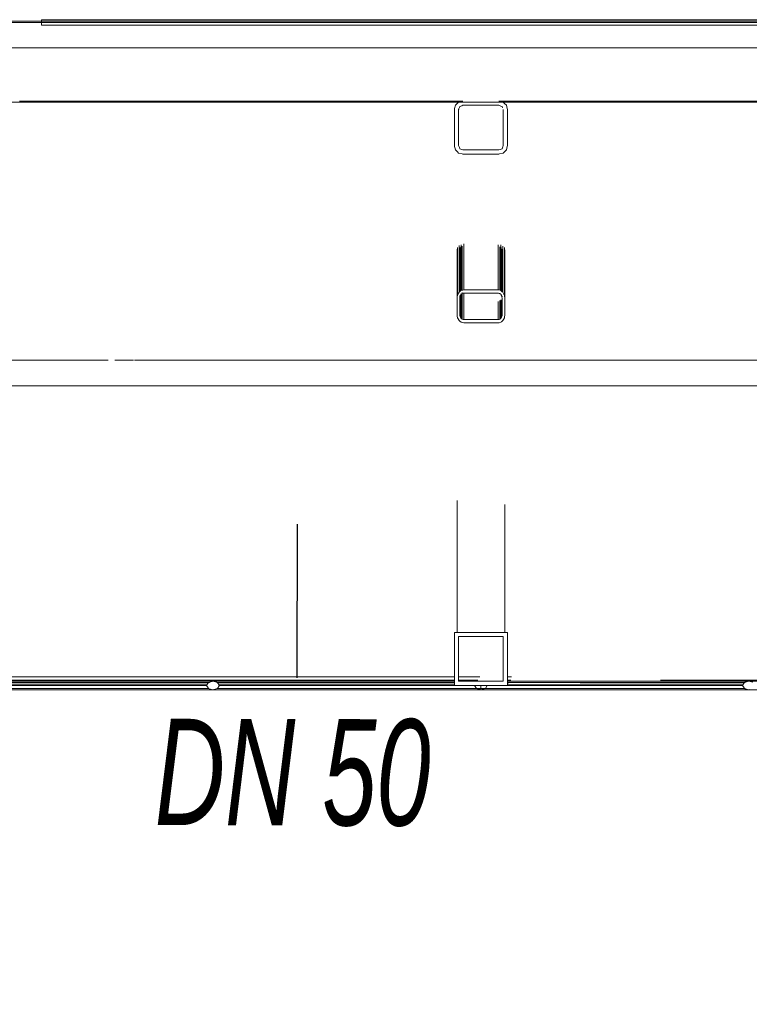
# Model space of a CAD drawing. Header units: millimetres. Extents: x 101535 to 192135, y -3968 to 17259.
# Tile 47 of 92: x 129890 to 131264, y 12200 to 14053. Entities that reach past the tile are written whole.
import ezdxf

# ---------------------------------------------------------------- set-up
doc = ezdxf.new("R2010")
doc.units = ezdxf.units.MM
doc.linetypes.add('IMPORT-Kropki i Kreski _4_', pattern=[1828.8, 914.4, -457.2, 0, -457.2])
for name, color, linetype, lineweight in [('2_stropy_K_IR', 7, 'Continuous', 9), ('3_oświetlenie_K_IR', 7, 'Continuous', 9), ('4_osie_ISTN', 7, 'Continuous', 9), ('A-GENM', 7, 'Continuous', 18), ('P-PIPE', 7, 'Continuous', 18), ('P-PIPE-IDEN', 7, 'Continuous', 30)]:
    doc.layers.add(name, color=color, linetype=linetype, lineweight=lineweight)
for name, color, linetype, lineweight, true_color in [('3_lądowisko_K_IR', 7, 'Continuous', 9, 0x999999), ('A-FLOR', 7, 'Continuous', 25, 0x007f00), ('rzut płyty_dwg', 7, 'Continuous', 9, 0x767676)]:
    doc.layers.add(name, color=color, linetype=linetype, lineweight=lineweight, true_color=true_color)
doc.styles.add('Arial Narrow_B_I_1', font='ARIALNBI.TTF', dxfattribs={"width": 0.8, "height": 200})

# ---------------------------------------------------------------- blocks, each defined once
blk = doc.blocks.new('Bezpośredni kształt - IR 026-25_3D1_2025_09_11-304393-Przekrój 5')
at = {"layer": 'A-GENM', "lineweight": 9}
for p, q in [((-33718.5, 14050), (-27587, 14050)), ((-33718.5, 14050), (-27587, 14050)), ((-32200, 13900), (-31381.2, 13900)), ((-31381.2, 13900), (-32200, 13900)), ((-31381.2, 13900), (-31378.7, 13900)), ((-31378.7, 13900), (-31381.2, 13900)), ((-31378.7, 13900), (-31378.2, 13900)), ((-31378.2, 13900), (-31378.7, 13900)), ((-31378.2, 13900), (-31365.2, 13900)), ((-31365.2, 13900), (-31378.2, 13900)), ((-31376.6, 13894.4), (-31373.2, 13897.9)), ((-31376.6, 13894.4), (-31373.2, 13897.9)), ((-31369.9, 13898.7), (-31373.2, 13897.9)), ((-31373.2, 13897.9), (-31369.9, 13898.7)), ((-31369.9, 13898.7), (-31365.2, 13900)), ((-31369.9, 13898.7), (-31365.2, 13900)), ((-31293.9, 13899.1), (-31297.2, 13900)), ((-31297.2, 13900), (-31283.7, 13900)), ((-31283.7, 13900), (-31297.2, 13900)), ((-31297.2, 13900), (-31293.9, 13899.1)), ((-31293.9, 13899.1), (-31289.2, 13897.9)), ((-31293.9, 13899.1), (-31289.2, 13897.9)), ((-31286.8, 13895.4), (-31289.2, 13897.9)), ((-31289.2, 13897.9), (-31286.8, 13895.4)), ((-31283.7, 13900), (-31281.2, 13900)), ((-31281.2, 13900), (-31283.7, 13900)), ((-30339.7, 13900), (-31281.2, 13900)), ((-30339.7, 13900), (-31281.2, 13900)), ((-31380.7, 13885.8), (-31381.2, 13884)), ((-31381.2, 13884), (-31380.7, 13885.8)), ((-31381.2, 13883.7), (-31381.2, 13884)), ((-31381.2, 13883.7), (-31381.2, 13884)), ((-31381.2, 13861.2), (-31381.2, 13883.7)), ((-31381.2, 13861.2), (-31381.2, 13883.7)), ((-31380.7, 13885.8), (-31379, 13892)), ((-31380.7, 13885.8), (-31379, 13892)), ((-31376.6, 13894.4), (-31379, 13892)), ((-31379, 13892), (-31376.6, 13894.4)), ((-31372.5, 13885.6), (-31373.2, 13884)), ((-31372.5, 13885.6), (-31373.2, 13884)), ((-31373.2, 13855.8), (-31373.2, 13884)), ((-31373.2, 13884), (-31373.2, 13855.8)), ((-31371.8, 13887.3), (-31370.8, 13889.7)), ((-31370.8, 13889.7), (-31371.8, 13887.3)), ((-31367.5, 13891), (-31370.8, 13889.7)), ((-31367.5, 13891), (-31370.8, 13889.7)), ((-31367.5, 13891), (-31365.2, 13892)), ((-31365.2, 13892), (-31367.5, 13891)), ((-31325.4, 13892), (-31365.2, 13892)), ((-31325.4, 13892), (-31365.2, 13892)), ((-31325.4, 13892), (-31297.2, 13892)), ((-31297.2, 13892), (-31325.4, 13892)), ((-31293.9, 13890.6), (-31297.2, 13892)), ((-31293.9, 13890.6), (-31297.2, 13892)), ((-31293.9, 13890.6), (-31291.5, 13889.7)), ((-31291.5, 13889.7), (-31293.9, 13890.6)), ((-31291.5, 13889.7), (-31290.6, 13887.3)), ((-31290.6, 13887.3), (-31291.5, 13889.7)), ((-31289.2, 13855.8), (-31289.2, 13884)), ((-31289.2, 13855.8), (-31289.2, 13884)), ((-31286.8, 13895.4), (-31283.3, 13892)), ((-31286.8, 13895.4), (-31283.3, 13892)), ((-31281.7, 13885.8), (-31283.3, 13892)), ((-31283.3, 13892), (-31281.7, 13885.8)), ((-31281.2, 13884), (-31281.7, 13885.8)), ((-31281.7, 13885.8), (-31281.2, 13884)), ((-31281.2, 13883.3), (-31281.2, 13884)), ((-31281.2, 13884), (-31281.2, 13883.3)), ((-31281.2, 13838.8), (-31281.2, 13883.3)), ((-31281.2, 13883.3), (-31281.2, 13838.8)), ((-31381.2, 13861.2), (-31381.2, 13860.5)), ((-31381.2, 13860.5), (-31381.2, 13861.2)), ((-31381.2, 13860.5), (-31381.2, 13852.1)), ((-31381.2, 13852.1), (-31381.2, 13860.5)), ((-31381.2, 13851.9), (-31381.2, 13816)), ((-31381.2, 13816), (-31381.2, 13851.9)), ((-31373.2, 13855.8), (-31373.2, 13851.9)), ((-31373.2, 13855.8), (-31373.2, 13851.9)), ((-31373.2, 13851.9), (-31373.2, 13816)), ((-31373.2, 13851.9), (-31373.2, 13816)), ((-31289.2, 13816), (-31289.2, 13855.8)), ((-31289.2, 13816), (-31289.2, 13855.8)), ((-31281.2, 13838.8), (-31281.2, 13838.5)), ((-31281.2, 13838.8), (-31281.2, 13838.5)), ((-31281.2, 13838.5), (-31281.2, 13816)), ((-31281.2, 13838.5), (-31281.2, 13816)), ((-31380.8, 13814.6), (-31381.2, 13816)), ((-31380.8, 13814.6), (-31381.2, 13816)), ((-31380.8, 13814.6), (-31380.8, 13814.6)), ((-31380.8, 13814.6), (-31380.2, 13812.4)), ((-31380.2, 13812.4), (-31380.8, 13814.6)), ((-31380.8, 13814.6), (-31380.8, 13814.6)), ((-31380.2, 13812.4), (-31379, 13808)), ((-31379, 13808), (-31380.2, 13812.4)), ((-31375.6, 13804.6), (-31379, 13808)), ((-31375.6, 13804.6), (-31379, 13808)), ((-31371.8, 13812.7), (-31373.2, 13816)), ((-31373.2, 13816), (-31371.8, 13812.7)), ((-31370.8, 13810.3), (-31371.8, 13812.7)), ((-31371.8, 13812.7), (-31370.8, 13810.3)), ((-31367.5, 13809), (-31370.8, 13810.3)), ((-31370.8, 13810.3), (-31367.5, 13809)), ((-31365.2, 13808), (-31367.5, 13809)), ((-31367.5, 13809), (-31365.2, 13808)), ((-31337, 13808), (-31365.2, 13808)), ((-31365.2, 13808), (-31337, 13808)), ((-31337, 13808), (-31297.2, 13808)), ((-31337, 13808), (-31297.2, 13808)), ((-31294.8, 13809), (-31297.2, 13808)), ((-31297.2, 13808), (-31294.8, 13809)), ((-31294.8, 13809), (-31291.5, 13810.3)), ((-31294.8, 13809), (-31291.5, 13810.3)), ((-31291.5, 13810.3), (-31290.2, 13813.7)), ((-31291.5, 13810.3), (-31290.2, 13813.7)), ((-31290.2, 13813.7), (-31289.2, 13816)), ((-31290.2, 13813.7), (-31289.2, 13816)), ((-31285.8, 13805.6), (-31289.2, 13802.1)), ((-31285.8, 13805.6), (-31289.2, 13802.1)), ((-31285.8, 13805.6), (-31283.3, 13808)), ((-31283.3, 13808), (-31285.8, 13805.6)), ((-31281.7, 13814.2), (-31283.3, 13808)), ((-31281.7, 13814.2), (-31283.3, 13808)), ((-31281.7, 13814.2), (-31281.2, 13816)), ((-31281.2, 13816), (-31281.7, 13814.2)), ((-31375.6, 13804.6), (-31373.2, 13802.1)), ((-31373.2, 13802.1), (-31375.6, 13804.6)), ((-31366.3, 13800.3), (-31373.2, 13802.1)), ((-31366.3, 13800.3), (-31373.2, 13802.1)), ((-31365.2, 13800), (-31366.3, 13800.3)), ((-31365.2, 13800), (-31366.3, 13800.3)), ((-31345.6, 13800), (-31365.2, 13800)), ((-31345.6, 13800), (-31365.2, 13800)), ((-31345.6, 13800), (-31344.5, 13800)), ((-31344.5, 13800), (-31345.6, 13800)), ((-31344.5, 13800), (-31298.3, 13800)), ((-31298.3, 13800), (-31344.5, 13800)), ((-31298.3, 13800), (-31297.2, 13800)), ((-31297.2, 13800), (-31298.3, 13800)), ((-31296.1, 13800.3), (-31297.2, 13800)), ((-31296.1, 13800.3), (-31297.2, 13800)), ((-31296.1, 13800.3), (-31289.2, 13802.1)), ((-31289.2, 13802.1), (-31296.1, 13800.3)), ((-31376.2, 13529.1), (-31376.2, 13621.2)), ((-31376.2, 13621.2), (-31376.2, 13529.1)), ((-31375.2, 13624), (-31375.2, 13535)), ((-31375.2, 13535), (-31375.2, 13624)), ((-31372.5, 13540.1), (-31372.5, 13628.2)), ((-31372.5, 13628.2), (-31372.5, 13540.1)), ((-31371.2, 13621.2), (-31371.2, 13541.2)), ((-31371.2, 13541.2), (-31371.2, 13621.2)), ((-31370.6, 13624), (-31370.6, 13542.4)), ((-31370.6, 13624), (-31370.6, 13542.4)), ((-31369, 13625.3), (-31369, 13543)), ((-31369, 13543), (-31369, 13625.3)), ((-31368.5, 13543.4), (-31368.5, 13629.6)), ((-31368.5, 13629.6), (-31368.5, 13543.4)), ((-31366.6, 13626.8), (-31366.6, 13543.9)), ((-31366.6, 13543.9), (-31366.6, 13626.8)), ((-31363.7, 13544.6), (-31363.7, 13630.9)), ((-31363.7, 13630.9), (-31363.7, 13544.6)), ((-31363.7, 13545.3), (-31363.7, 13626.8)), ((-31363.7, 13626.8), (-31363.7, 13545.3)), ((-31298.7, 13544.6), (-31298.7, 13629.6)), ((-31298.7, 13629.6), (-31298.7, 13544.6)), ((-31298.7, 13626.8), (-31298.7, 13545.3)), ((-31298.7, 13545.3), (-31298.7, 13626.8)), ((-31295.8, 13625.5), (-31295.8, 13543.9)), ((-31295.8, 13543.9), (-31295.8, 13625.5)), ((-31293.9, 13543.4), (-31293.9, 13629.6)), ((-31293.9, 13629.6), (-31293.9, 13543.4)), ((-31293.4, 13624), (-31293.4, 13543)), ((-31293.4, 13543), (-31293.4, 13624)), ((-31291.8, 13621.2), (-31291.8, 13542.4)), ((-31291.8, 13542.4), (-31291.8, 13621.2)), ((-31291.2, 13620), (-31291.2, 13541.2)), ((-31291.2, 13620), (-31291.2, 13541.2)), ((-31289.9, 13540.1), (-31289.9, 13626.8)), ((-31289.9, 13626.8), (-31289.9, 13540.1)), ((-31287.1, 13535), (-31287.1, 13624)), ((-31287.1, 13624), (-31287.1, 13535)), ((-31286.2, 13529.1), (-31286.2, 13619.9)), ((-31286.2, 13619.9), (-31286.2, 13529.1)), ((-31371.2, 13601.5), (-31371.2, 13541.2)), ((-31371.2, 13541.2), (-31371.2, 13601.5)), ((-31372.5, 13540.1), (-31372.5, 13594.7)), ((-31372.5, 13594.7), (-31372.5, 13540.1)), ((-31370.6, 13598.7), (-31370.6, 13542.4)), ((-31370.6, 13542.4), (-31370.6, 13598.7)), ((-31369, 13597.4), (-31369, 13543)), ((-31369, 13543), (-31369, 13597.4)), ((-31368.5, 13543.4), (-31368.5, 13593.1)), ((-31368.5, 13593.1), (-31368.5, 13543.4)), ((-31366.6, 13595.9), (-31366.6, 13543.9)), ((-31366.6, 13543.9), (-31366.6, 13595.9)), ((-31363.7, 13595.9), (-31363.7, 13545.3)), ((-31363.7, 13545.3), (-31363.7, 13595.9)), ((-31363.7, 13545.3), (-31363.7, 13591.7)), ((-31363.7, 13591.7), (-31363.7, 13545.3)), ((-31376.2, 13529.1), (-31376.1, 13529.4)), ((-31376.2, 13529.1), (-31376.1, 13529.4)), ((-31376.2, 13519.4), (-31376.2, 13529.1)), ((-31376.2, 13519.4), (-31376.2, 13529.1)), ((-31376.1, 13529.4), (-31375.9, 13530.9)), ((-31376.1, 13529.4), (-31375.9, 13530.9)), ((-31375.9, 13530.9), (-31375.2, 13535)), ((-31375.9, 13530.9), (-31375.2, 13535)), ((-31373.3, 13538.6), (-31375.2, 13535)), ((-31375.2, 13535), (-31373.3, 13538.6)), ((-31373.3, 13538.6), (-31372.5, 13540.1)), ((-31373.3, 13538.6), (-31372.5, 13540.1)), ((-31369.6, 13542.5), (-31372.5, 13540.1)), ((-31372.5, 13540.1), (-31369.6, 13542.5)), ((-31371.2, 13533.9), (-31371.2, 13532.2)), ((-31371.2, 13533.9), (-31371.2, 13532.2)), ((-31371.2, 13532.2), (-31371.2, 13533.9)), ((-31371.2, 13532.2), (-31371.2, 13533.9)), ((-31371.2, 13529.1), (-31370.8, 13531.6)), ((-31370.8, 13531.6), (-31371.2, 13529.1)), ((-31371.2, 13508.1), (-31371.2, 13529.1)), ((-31371.2, 13529.1), (-31371.2, 13508.1)), ((-31370.8, 13531.6), (-31370.7, 13531.9)), ((-31370.7, 13531.9), (-31370.8, 13531.6)), ((-31370.7, 13531.9), (-31370.6, 13532.6)), ((-31370.6, 13532.6), (-31370.7, 13531.9)), ((-31370.6, 13533.7), (-31370.6, 13494.6)), ((-31370.6, 13494.6), (-31370.6, 13533.7)), ((-31370.1, 13533.5), (-31370.6, 13532.6)), ((-31370.1, 13533.5), (-31370.6, 13532.6)), ((-31370.1, 13533.5), (-31369, 13535.7)), ((-31369, 13535.7), (-31370.1, 13533.5)), ((-31369.6, 13542.5), (-31368.5, 13543.4)), ((-31369.6, 13542.5), (-31368.5, 13543.4)), ((-31369, 13536.8), (-31369, 13535.7)), ((-31369, 13535.7), (-31369, 13536.8)), ((-31369, 13536.8), (-31369, 13491.8)), ((-31369, 13491.8), (-31369, 13536.8)), ((-31368.3, 13536.3), (-31369, 13535.7)), ((-31368.3, 13536.3), (-31369, 13535.7)), ((-31366.1, 13544), (-31368.5, 13543.4)), ((-31368.5, 13543.4), (-31366.1, 13544)), ((-31368.5, 13491.8), (-31368.5, 13536.4)), ((-31368.5, 13536.4), (-31368.5, 13491.8)), ((-31368.3, 13536.3), (-31366.6, 13537.7)), ((-31366.6, 13537.7), (-31368.3, 13536.3)), ((-31366.6, 13539.6), (-31366.6, 13537.7)), ((-31366.6, 13537.7), (-31366.6, 13539.6)), ((-31366.6, 13539.6), (-31366.6, 13489.3)), ((-31366.6, 13489.3), (-31366.6, 13539.6)), ((-31365.7, 13537.9), (-31366.6, 13537.7)), ((-31365.7, 13537.9), (-31366.6, 13537.7)), ((-31365.1, 13544.3), (-31366.1, 13544)), ((-31366.1, 13544), (-31365.1, 13544.3)), ((-31365.7, 13537.9), (-31364.8, 13538.1)), ((-31364.8, 13538.1), (-31365.7, 13537.9)), ((-31365.1, 13544.3), (-31363.7, 13544.6)), ((-31365.1, 13544.3), (-31363.7, 13544.6)), ((-31364.8, 13538.1), (-31363.7, 13538.4)), ((-31363.7, 13538.4), (-31364.8, 13538.1)), ((-31317.4, 13544.6), (-31363.7, 13544.6)), ((-31363.7, 13544.6), (-31317.4, 13544.6)), ((-31363.7, 13489), (-31363.7, 13538.4)), ((-31363.7, 13538.4), (-31363.7, 13489)), ((-31363.7, 13538.4), (-31363.7, 13489)), ((-31363.7, 13489), (-31363.7, 13538.4)), ((-31344.6, 13538.4), (-31363.7, 13538.4)), ((-31344.6, 13538.4), (-31363.7, 13538.4)), ((-31344.6, 13538.4), (-31298.7, 13538.4)), ((-31298.7, 13538.4), (-31344.6, 13538.4)), ((-31317.4, 13544.6), (-31298.7, 13544.6)), ((-31317.4, 13544.6), (-31298.7, 13544.6)), ((-31297.6, 13544.4), (-31298.7, 13544.6)), ((-31298.7, 13544.6), (-31297.6, 13544.4)), ((-31297.9, 13538.2), (-31298.7, 13538.4)), ((-31297.9, 13538.2), (-31298.7, 13538.4)), ((-31297.9, 13538.2), (-31296.8, 13537.9)), ((-31296.8, 13537.9), (-31297.9, 13538.2)), ((-31295.3, 13543.8), (-31297.6, 13544.4)), ((-31297.6, 13544.4), (-31295.3, 13543.8)), ((-31296.8, 13537.9), (-31295.8, 13537.7)), ((-31295.8, 13537.7), (-31296.8, 13537.9)), ((-31295.1, 13537.1), (-31295.8, 13537.7)), ((-31295.1, 13537.1), (-31295.8, 13537.7)), ((-31295.3, 13543.8), (-31293.9, 13543.4)), ((-31295.3, 13543.8), (-31293.9, 13543.4)), ((-31295.1, 13537.1), (-31293.4, 13535.7)), ((-31293.4, 13535.7), (-31295.1, 13537.1)), ((-31291, 13541.1), (-31293.9, 13543.4)), ((-31293.9, 13543.4), (-31291, 13541.1)), ((-31292.9, 13534.8), (-31293.4, 13535.7)), ((-31292.9, 13534.8), (-31293.4, 13535.7)), ((-31292.9, 13534.8), (-31291.8, 13532.6)), ((-31291.8, 13532.6), (-31292.9, 13534.8)), ((-31291.6, 13531.9), (-31291.8, 13532.6)), ((-31291.6, 13531.9), (-31291.8, 13532.6)), ((-31291.6, 13531.6), (-31291.6, 13531.9)), ((-31291.6, 13531.6), (-31291.6, 13531.9)), ((-31291.6, 13531.6), (-31291.2, 13529.1)), ((-31291.2, 13529.1), (-31291.6, 13531.6)), ((-31291.2, 13532.9), (-31291.2, 13531.7)), ((-31291.2, 13532.9), (-31291.2, 13531.7)), ((-31291.2, 13519.4), (-31291.2, 13529.1)), ((-31291.2, 13519.4), (-31291.2, 13529.1)), ((-31291, 13541.1), (-31289.9, 13540.1)), ((-31291, 13541.1), (-31289.9, 13540.1)), ((-31287.9, 13536.5), (-31289.9, 13540.1)), ((-31289.9, 13540.1), (-31287.9, 13536.5)), ((-31287.9, 13536.5), (-31287.1, 13535)), ((-31287.9, 13536.5), (-31287.1, 13535)), ((-31287.1, 13535), (-31286.9, 13533.6)), ((-31287.1, 13535), (-31286.9, 13533.6)), ((-31286.9, 13533.6), (-31286.9, 13533.3)), ((-31286.9, 13533.6), (-31286.9, 13533.3)), ((-31286.9, 13533.3), (-31286.2, 13529.1)), ((-31286.9, 13533.3), (-31286.2, 13529.1)), ((-31286.2, 13508.1), (-31286.2, 13529.1)), ((-31286.2, 13529.1), (-31286.2, 13508.1)), ((-31376.2, 13519.4), (-31376.2, 13498)), ((-31376.2, 13498), (-31376.2, 13519.4)), ((-31298.7, 13489), (-31298.7, 13522.7)), ((-31298.7, 13522.7), (-31298.7, 13489)), ((-31298.7, 13522.7), (-31298.7, 13489)), ((-31298.7, 13489), (-31298.7, 13522.7)), ((-31295.8, 13524.8), (-31295.8, 13489.3)), ((-31295.8, 13489.3), (-31295.8, 13524.8)), ((-31293.9, 13491.8), (-31293.9, 13525.6)), ((-31293.9, 13525.6), (-31293.9, 13491.8)), ((-31293.4, 13491.8), (-31293.4, 13525.6)), ((-31293.4, 13525.6), (-31293.4, 13491.8)), ((-31291.8, 13494.6), (-31291.8, 13525.6)), ((-31291.8, 13525.6), (-31291.8, 13494.6)), ((-31291.2, 13519.4), (-31291.2, 13498)), ((-31291.2, 13498), (-31291.2, 13519.4)), ((-31375.9, 13495.9), (-31376.2, 13498)), ((-31375.9, 13495.9), (-31376.2, 13498)), ((-31375.9, 13495.9), (-31375.8, 13495.2)), ((-31375.8, 13495.2), (-31375.9, 13495.9)), ((-31375.8, 13495.2), (-31375.2, 13492)), ((-31375.2, 13492), (-31375.8, 13495.2)), ((-31374.3, 13490.3), (-31375.2, 13492)), ((-31374.3, 13490.3), (-31375.2, 13492)), ((-31374.3, 13490.3), (-31372.5, 13487)), ((-31372.5, 13487), (-31374.3, 13490.3)), ((-31371.2, 13508.1), (-31371.2, 13498)), ((-31371.2, 13508.1), (-31371.2, 13498)), ((-31371.1, 13497.2), (-31371.2, 13498)), ((-31371.2, 13498), (-31371.1, 13497.2)), ((-31370.8, 13495.6), (-31371.1, 13497.2)), ((-31371.1, 13497.2), (-31370.8, 13495.6)), ((-31370.8, 13495.6), (-31370.6, 13494.4)), ((-31370.8, 13495.6), (-31370.6, 13494.4)), ((-31369.5, 13492.4), (-31370.6, 13494.4)), ((-31370.6, 13494.4), (-31369.5, 13492.4)), ((-31369.5, 13492.4), (-31369, 13491.4)), ((-31369.5, 13492.4), (-31369, 13491.4)), ((-31367.4, 13490), (-31369, 13491.4)), ((-31369, 13491.4), (-31367.4, 13490)), ((-31294.2, 13490.7), (-31295.8, 13489.3)), ((-31295.8, 13489.3), (-31294.2, 13490.7)), ((-31294.2, 13490.7), (-31293.4, 13491.4)), ((-31294.2, 13490.7), (-31293.4, 13491.4)), ((-31292.3, 13493.4), (-31293.4, 13491.4)), ((-31293.4, 13491.4), (-31292.3, 13493.4)), ((-31292.3, 13493.4), (-31291.8, 13494.4)), ((-31292.3, 13493.4), (-31291.8, 13494.4)), ((-31291.5, 13496), (-31291.8, 13494.4)), ((-31291.8, 13494.4), (-31291.5, 13496)), ((-31291.4, 13496.8), (-31291.5, 13496)), ((-31291.5, 13496), (-31291.4, 13496.8)), ((-31291.4, 13496.8), (-31291.2, 13498)), ((-31291.4, 13496.8), (-31291.2, 13498)), ((-31288.9, 13488.7), (-31287.1, 13492)), ((-31287.1, 13492), (-31288.9, 13488.7)), ((-31286.8, 13494), (-31287.1, 13492)), ((-31286.8, 13494), (-31287.1, 13492)), ((-31286.8, 13494), (-31286.3, 13497.2)), ((-31286.3, 13497.2), (-31286.8, 13494)), ((-31286.3, 13497.2), (-31286.2, 13498)), ((-31286.2, 13498), (-31286.3, 13497.2)), ((-31286.2, 13508.1), (-31286.2, 13498)), ((-31286.2, 13508.1), (-31286.2, 13498)), ((-31371.1, 13485.8), (-31372.5, 13487)), ((-31371.1, 13485.8), (-31372.5, 13487)), ((-31371.1, 13485.8), (-31368.5, 13483.6)), ((-31368.5, 13483.6), (-31371.1, 13485.8)), ((-31366.8, 13483.2), (-31368.5, 13483.6)), ((-31366.8, 13483.2), (-31368.5, 13483.6)), ((-31367.4, 13490), (-31366.6, 13489.3)), ((-31367.4, 13490), (-31366.6, 13489.3)), ((-31366.8, 13483.2), (-31363.7, 13482.4)), ((-31363.7, 13482.4), (-31366.8, 13483.2)), ((-31364.7, 13488.9), (-31366.6, 13489.3)), ((-31366.6, 13489.3), (-31364.7, 13488.9)), ((-31364.7, 13488.9), (-31363.7, 13488.6)), ((-31364.7, 13488.9), (-31363.7, 13488.6)), ((-31320.8, 13488.6), (-31363.7, 13488.6)), ((-31363.7, 13488.6), (-31320.8, 13488.6)), ((-31341.4, 13482.4), (-31363.7, 13482.4)), ((-31341.4, 13482.4), (-31363.7, 13482.4)), ((-31341.4, 13482.4), (-31298.7, 13482.4)), ((-31298.7, 13482.4), (-31341.4, 13482.4)), ((-31320.8, 13488.6), (-31298.7, 13488.6)), ((-31320.8, 13488.6), (-31298.7, 13488.6)), ((-31296.8, 13489.1), (-31298.7, 13488.6)), ((-31298.7, 13488.6), (-31296.8, 13489.1)), ((-31297.1, 13482.8), (-31298.7, 13482.4)), ((-31297.1, 13482.8), (-31298.7, 13482.4)), ((-31297.1, 13482.8), (-31293.9, 13483.6)), ((-31293.9, 13483.6), (-31297.1, 13482.8)), ((-31296.8, 13489.1), (-31295.8, 13489.3)), ((-31296.8, 13489.1), (-31295.8, 13489.3)), ((-31292.5, 13484.7), (-31293.9, 13483.6)), ((-31292.5, 13484.7), (-31293.9, 13483.6)), ((-31292.5, 13484.7), (-31289.9, 13487)), ((-31289.9, 13487), (-31292.5, 13484.7)), ((-31288.9, 13488.7), (-31289.9, 13487)), ((-31288.9, 13488.7), (-31289.9, 13487)), ((-31376.2, 12901.1), (-31376.2, 13148.4)), ((-31376.2, 13148.4), (-31376.2, 12901.1)), ((-31286.2, 12901.1), (-31286.2, 13140.9)), ((-31286.2, 12901.1), (-31286.2, 13140.9)), ((-31377.1, 12900), (-31381.2, 12900)), ((-31381.2, 12822.5), (-31381.2, 12900)), ((-31381.2, 12822.5), (-31381.2, 12900)), ((-31381.2, 12900), (-31377.1, 12900)), ((-31377.1, 12900), (-31377, 12900)), ((-31377.1, 12900), (-31377, 12900)), ((-31377, 12900), (-31376.2, 12900)), ((-31377, 12900), (-31376.2, 12900)), ((-31375.9, 12900), (-31376.2, 12900)), ((-31376.2, 12900), (-31375.9, 12900)), ((-31374.9, 12900), (-31375.9, 12900)), ((-31375.9, 12900), (-31374.9, 12900)), ((-31373.6, 12900), (-31374.9, 12900)), ((-31374.9, 12900), (-31373.6, 12900)), ((-31371.9, 12900), (-31373.6, 12900)), ((-31373.6, 12900), (-31371.9, 12900)), ((-31371.9, 12900), (-31312.7, 12900)), ((-31371.9, 12900), (-31312.7, 12900)), ((-31312.7, 12900), (-31290.5, 12900)), ((-31312.7, 12900), (-31290.5, 12900)), ((-31288.8, 12900), (-31290.5, 12900)), ((-31290.5, 12900), (-31288.8, 12900)), ((-31287.4, 12900), (-31288.8, 12900)), ((-31288.8, 12900), (-31287.4, 12900)), ((-31286.5, 12900), (-31287.4, 12900)), ((-31287.4, 12900), (-31286.5, 12900)), ((-31286.2, 12900), (-31286.5, 12900)), ((-31286.5, 12900), (-31286.2, 12900)), ((-31281.2, 12900), (-31285.4, 12900)), ((-31285.4, 12900), (-31281.2, 12900)), ((-31281.2, 12890.6), (-31281.2, 12900)), ((-31281.2, 12900), (-31281.2, 12890.6)), ((-31373.2, 12892), (-31373.2, 12887.3)), ((-31324, 12892), (-31373.2, 12892)), ((-31324, 12892), (-31373.2, 12892)), ((-31373.2, 12892), (-31373.2, 12887.3)), ((-31373.2, 12887.3), (-31373.2, 12847.5)), ((-31373.2, 12887.3), (-31373.2, 12847.5)), ((-31324, 12892), (-31289.2, 12892)), ((-31289.2, 12892), (-31324, 12892)), ((-31289.2, 12892), (-31289.2, 12888.7)), ((-31289.2, 12888.7), (-31289.2, 12892)), ((-31289.2, 12888.7), (-31289.2, 12860.5)), ((-31289.2, 12860.5), (-31289.2, 12888.7)), ((-31281.2, 12819.9), (-31281.2, 12890.6)), ((-31281.2, 12890.6), (-31281.2, 12819.9)), ((-31289.2, 12857.2), (-31289.2, 12860.5)), ((-31289.2, 12857.2), (-31289.2, 12860.5)), ((-31373.2, 12842.8), (-31373.2, 12847.5)), ((-31373.2, 12847.5), (-31373.2, 12842.8)), ((-31373.2, 12839.5), (-31373.2, 12842.8)), ((-31373.2, 12842.8), (-31373.2, 12839.5)), ((-31289.2, 12852.5), (-31289.2, 12857.2)), ((-31289.2, 12852.5), (-31289.2, 12857.2)), ((-31289.2, 12812.7), (-31289.2, 12852.5)), ((-31289.2, 12812.7), (-31289.2, 12852.5)), ((-31373.2, 12811.3), (-31373.2, 12839.5)), ((-31373.2, 12839.5), (-31373.2, 12811.3)), ((-34269.6, 12805.7), (-31842.5, 12805.7)), ((-34269.6, 12805.7), (-31842.5, 12805.7)), ((-34265.3, 12808), (-31381.2, 12808)), ((-34265.3, 12808), (-31381.2, 12808)), ((-34261.8, 12805.7), (-31842.5, 12805.7)), ((-34261.8, 12805.7), (-31842.5, 12805.7)), ((-34255.4, 12804.7), (-31844.9, 12804.7)), ((-34255.4, 12804.7), (-31844.9, 12804.7)), ((-33772.9, 12809.9), (-31381.2, 12809.9)), ((-33772.9, 12809.9), (-31381.2, 12809.9)), ((-33405.7, 12816), (-31381.2, 12816)), ((-33405.7, 12816), (-31381.2, 12816)), ((-31844.9, 12804.7), (-31847.9, 12800)), ((-31847.9, 12800), (-31844.9, 12804.7)), ((-31844.9, 12804.7), (-31844.4, 12805.7)), ((-31844.9, 12804.7), (-31844.4, 12805.7)), ((-31837.3, 12807.6), (-31844.4, 12805.7)), ((-31844.4, 12805.7), (-31837.3, 12807.6)), ((-31844.4, 12805.7), (-31842.5, 12805.7)), ((-31842.5, 12805.7), (-31844.4, 12805.7)), ((-31837.3, 12807.6), (-31835.9, 12808)), ((-31837.3, 12807.6), (-31835.9, 12808)), ((-31828.8, 12806), (-31835.9, 12808)), ((-31835.9, 12808), (-31381.2, 12808)), ((-31381.2, 12808), (-31835.9, 12808)), ((-31835.9, 12808), (-31828.8, 12806)), ((-31828.9, 12805.7), (-31381.2, 12805.7)), ((-31381.2, 12805.7), (-31828.9, 12805.7)), ((-31828.9, 12805.7), (-31381.2, 12805.7)), ((-31828.9, 12805.7), (-31381.2, 12805.7)), ((-31828.9, 12805.7), (-31381.2, 12805.7)), ((-31828.9, 12805.7), (-31381.2, 12805.7)), ((-31828.8, 12806), (-31828.4, 12805.9)), ((-31828.8, 12806), (-31828.4, 12805.9)), ((-31828.4, 12805.9), (-31827.5, 12805.7)), ((-31828.4, 12805.9), (-31827.5, 12805.7)), ((-31827.7, 12804.7), (-31381.2, 12804.7)), ((-31827.7, 12804.7), (-31381.2, 12804.7)), ((-31824.5, 12800.9), (-31827.5, 12805.7)), ((-31827.5, 12805.7), (-31381.2, 12805.7)), ((-31381.2, 12805.7), (-31827.5, 12805.7)), ((-31827.5, 12805.7), (-31824.5, 12800.9)), ((-31381.2, 12822.5), (-31381.2, 12820.2)), ((-31381.2, 12820.2), (-31381.2, 12822.5)), ((-31381.2, 12820.2), (-31381.2, 12817.8)), ((-31381.2, 12817.8), (-31381.2, 12820.2)), ((-31381.2, 12817.8), (-31381.2, 12807.3)), ((-31381.2, 12807.3), (-31381.2, 12817.8)), ((-31381.2, 12804.8), (-31381.2, 12807.3)), ((-31381.2, 12804.8), (-31381.2, 12807.3)), ((-31381.2, 12804.8), (-31381.2, 12800)), ((-31381.2, 12800), (-31381.2, 12804.8)), ((-31373.2, 12816), (-31333.2, 12816)), ((-31373.2, 12816), (-31333.2, 12816)), ((-31373.2, 12808), (-31373.2, 12811.3)), ((-31373.2, 12811.3), (-31373.2, 12808)), ((-31373.2, 12809.9), (-31337.2, 12809.9)), ((-31373.2, 12809.9), (-31337.2, 12809.9)), ((-31338.4, 12808), (-31373.2, 12808)), ((-31373.2, 12808), (-31338.4, 12808)), ((-31338.4, 12808), (-31289.2, 12808)), ((-31338.4, 12808), (-31289.2, 12808)), ((-31289.2, 12808), (-31289.2, 12812.7)), ((-31289.2, 12808), (-31289.2, 12812.7)), ((-31281.2, 12819.9), (-31281.2, 12809.3)), ((-31281.2, 12819.9), (-31281.2, 12809.3)), ((-31273.7, 12816), (-31281.2, 12816)), ((-31281.2, 12816), (-31273.7, 12816)), ((-31281.2, 12809.9), (-31275, 12809.9)), ((-31281.2, 12809.9), (-31275, 12809.9)), ((-31281.2, 12806.7), (-31281.2, 12809.3)), ((-31281.2, 12809.3), (-31281.2, 12806.7)), ((-31281.2, 12808), (-30826.5, 12808)), ((-30826.5, 12808), (-31281.2, 12808)), ((-28397.1, 12808), (-31281.2, 12808)), ((-28397.1, 12808), (-31281.2, 12808)), ((-31281.2, 12804.8), (-31281.2, 12806.7)), ((-31281.2, 12806.7), (-31281.2, 12804.8)), ((-31281.2, 12805.7), (-30834.9, 12805.7)), ((-30834.2, 12805.7), (-31281.2, 12805.7)), ((-31281.2, 12805.7), (-30834.2, 12805.7)), ((-31281.2, 12805.7), (-30834.9, 12805.7)), ((-30834.2, 12805.7), (-31281.2, 12805.7)), ((-30834.2, 12805.7), (-31281.2, 12805.7)), ((-30834.2, 12805.7), (-31281.2, 12805.7)), ((-30834.2, 12805.7), (-31281.2, 12805.7)), ((-31281.2, 12800), (-31281.2, 12804.8)), ((-31281.2, 12804.8), (-31281.2, 12800)), ((-31281.2, 12804.7), (-31278.7, 12804.7)), ((-31281.2, 12804.7), (-31278.7, 12804.7)), ((-31144.5, 12804.7), (-30835.5, 12804.7)), ((-31144.5, 12804.7), (-30835.5, 12804.7)), ((-30993.2, 12809.9), (-28404.6, 12809.9)), ((-30993.2, 12809.9), (-28404.6, 12809.9)), ((-30835.5, 12804.8), (-30838.4, 12800)), ((-30838.4, 12800), (-30835.5, 12804.8)), ((-30835.5, 12804.8), (-30834.9, 12805.7)), ((-30835.5, 12804.8), (-30834.9, 12805.7)), ((-30834, 12805.9), (-30834.9, 12805.7)), ((-30834.9, 12805.7), (-30834, 12805.9)), ((-30833.6, 12806), (-30834, 12805.9)), ((-30834, 12805.9), (-30833.6, 12806)), ((-30826.5, 12808), (-30833.6, 12806)), ((-30833.6, 12806), (-30826.5, 12808)), ((-30819.4, 12806), (-30826.5, 12808)), ((-30826.5, 12808), (-30819.4, 12806)), ((-34271.4, 12800), (-31847.9, 12800)), ((-34271.4, 12800), (-31847.9, 12800)), ((-34269.6, 12794.3), (-31843.5, 12794.3)), ((-34269.6, 12794.3), (-31843.5, 12794.3)), ((-34265.3, 12792), (-31331.2, 12792)), ((-34265.3, 12792), (-31331.2, 12792)), ((-34261.8, 12794.3), (-31843.5, 12794.3)), ((-34261.8, 12794.3), (-31843.5, 12794.3)), ((-34260.5, 12800), (-31847.9, 12800)), ((-34260.5, 12800), (-31847.9, 12800)), ((-34252, 12801.2), (-31847.1, 12801.2)), ((-34252, 12801.2), (-31847.1, 12801.2)), ((-34248.1, 12800), (-31847.9, 12800)), ((-31847.9, 12800), (-34248.1, 12800)), ((-31847.9, 12800), (-31845, 12795.3)), ((-31845, 12795.3), (-31847.9, 12800)), ((-31845, 12795.3), (-31844.4, 12794.3)), ((-31844.4, 12794.3), (-31845, 12795.3)), ((-31842.9, 12793.9), (-31844.4, 12794.3)), ((-31842.9, 12793.9), (-31844.4, 12794.3)), ((-31842.9, 12793.9), (-31835.9, 12792)), ((-31835.9, 12792), (-31842.9, 12793.9)), ((-31835.9, 12792), (-31835.5, 12792.1)), ((-31835.5, 12792.1), (-31835.9, 12792)), ((-31835.9, 12792), (-31331.2, 12792)), ((-31331.2, 12792), (-31835.9, 12792)), ((-31834.5, 12792.4), (-31835.5, 12792.1)), ((-31834.5, 12792.4), (-31835.5, 12792.1)), ((-31834.5, 12792.4), (-31827.5, 12794.3)), ((-31827.5, 12794.3), (-31834.5, 12792.4)), ((-31827.5, 12794.3), (-31824.5, 12799.1)), ((-31824.5, 12799.1), (-31827.5, 12794.3)), ((-31339.6, 12794.3), (-31827.5, 12794.3)), ((-31331.2, 12794.3), (-31827.5, 12794.3)), ((-31331.2, 12794.3), (-31827.5, 12794.3)), ((-31339.6, 12794.3), (-31827.5, 12794.3)), ((-31827.5, 12794.3), (-31339.6, 12794.3)), ((-31827.5, 12794.3), (-31339.6, 12794.3)), ((-31827.5, 12794.3), (-31331.2, 12794.3)), ((-31827.5, 12794.3), (-31331.2, 12794.3)), ((-31824.8, 12801.2), (-31381.2, 12801.2)), ((-31824.8, 12801.2), (-31381.2, 12801.2)), ((-31824.5, 12800.9), (-31824, 12800)), ((-31824.5, 12800.9), (-31824, 12800)), ((-31824.5, 12800), (-31381.2, 12800)), ((-31824.5, 12800), (-31381.2, 12800)), ((-31381.2, 12800), (-31824.5, 12800)), ((-31824.5, 12799.1), (-31824, 12800)), ((-31381.2, 12800), (-31824.5, 12800)), ((-31824.5, 12800), (-31381.2, 12800)), ((-31824.5, 12800), (-31381.2, 12800)), ((-31824.5, 12800), (-31381.2, 12800)), ((-31824.5, 12800), (-31381.2, 12800)), ((-31824, 12800), (-31824.5, 12799.1)), ((-31381.2, 12800), (-31824, 12800)), ((-31381.2, 12800), (-31824, 12800)), ((-31365.8, 12800), (-31381.2, 12800)), ((-31365.8, 12800), (-31381.2, 12800)), ((-31365.8, 12800), (-31322.8, 12800)), ((-31322.8, 12800), (-31365.8, 12800)), ((-31339.6, 12794.3), (-31343.2, 12800)), ((-31339.6, 12794.3), (-31343.2, 12800)), ((-31331.2, 12792), (-31339.6, 12794.3)), ((-31331.2, 12792), (-31339.6, 12794.3)), ((-31331.2, 12794.3), (-31331.2, 12800)), ((-31331.2, 12794.3), (-31331.2, 12800)), ((-31331.2, 12794.3), (-31331.2, 12800)), ((-31331.2, 12794.3), (-31331.2, 12800)), ((-31331.2, 12794.3), (-30834.9, 12794.3)), ((-31331.2, 12792), (-31331.2, 12794.3)), ((-31322.7, 12794.3), (-31331.2, 12792)), ((-31331.2, 12794.3), (-30834.9, 12794.3)), ((-31331.2, 12794.3), (-31331.2, 12792)), ((-30834.1, 12794.3), (-31331.2, 12794.3)), ((-31331.2, 12792), (-31331.2, 12794.3)), ((-30834.1, 12794.3), (-31331.2, 12794.3)), ((-31322.7, 12794.3), (-31331.2, 12792)), ((-31331.2, 12794.3), (-31331.2, 12792)), ((-30826.5, 12792), (-31331.2, 12792)), ((-31331.2, 12792), (-30826.5, 12792)), ((-28397.1, 12792), (-31331.2, 12792)), ((-28397.1, 12792), (-31331.2, 12792)), ((-31322.8, 12800), (-31281.2, 12800)), ((-31281.2, 12800), (-31322.8, 12800)), ((-31322.7, 12794.3), (-31319.2, 12800)), ((-31322.7, 12794.3), (-31319.2, 12800)), ((-30834.1, 12794.3), (-31322.7, 12794.3)), ((-31322.7, 12794.3), (-30834.1, 12794.3)), ((-30834.1, 12794.3), (-31322.7, 12794.3)), ((-30834.1, 12794.3), (-31322.7, 12794.3)), ((-31281.2, 12801.2), (-30837.7, 12801.2)), ((-31281.2, 12801.2), (-30837.7, 12801.2)), ((-31281.2, 12800), (-30838.4, 12800)), ((-30838.4, 12800), (-31281.2, 12800)), ((-31281.2, 12800), (-30838.4, 12800)), ((-31281.2, 12800), (-30838.4, 12800)), ((-31281.2, 12800), (-30838.4, 12800)), ((-30838.4, 12800), (-31281.2, 12800)), ((-30838.4, 12800), (-31281.2, 12800)), ((-30838.4, 12800), (-31281.2, 12800)), ((-30838.4, 12800), (-31281.2, 12800)), ((-30838.4, 12800), (-31281.2, 12800)), ((-30838.4, 12800), (-30835.5, 12795.3)), ((-30835.5, 12795.3), (-30838.4, 12800)), ((-30835.5, 12795.3), (-30834.9, 12794.3)), ((-30834.9, 12794.3), (-30835.5, 12795.3)), ((-30833.9, 12794.1), (-30834.9, 12794.3)), ((-30833.9, 12794.1), (-30834.9, 12794.3)), ((-30833.5, 12793.9), (-30833.9, 12794.1)), ((-30833.5, 12793.9), (-30833.9, 12794.1)), ((-30833.5, 12793.9), (-30826.5, 12792)), ((-30826.5, 12792), (-30833.5, 12793.9)), ((-30825, 12792.4), (-30826.5, 12792)), ((-30825, 12792.4), (-30826.5, 12792))]:
    blk.add_line(p, q, dxfattribs=at)
blk = doc.blocks.new('Bezpośredni kształt - CONCRETE_SLAB-304394-Przekrój 5')
blk.add_blockref('Bezpośredni kształt - IR 026-25_3D1_2025_09_11-304393-Przekrój 5', (0, 0))
blk = doc.blocks.new('Bezpośredni kształt - A9-305397-Przekrój 5')
at = {"layer": 'A-FLOR', "lineweight": 18}
for p, q in [((-32158.7, 14053), (-32158.7, 14050)), ((-26187.3, 14053), (-32158.7, 14053)), ((-32158.7, 14050), (-32158.7, 14043)), ((-32158.7, 14043), (-26187.3, 14043))]:
    blk.add_line(p, q, dxfattribs=at)
blk = doc.blocks.new('Bezpośredni kształt - CONCRETE_SLAB-305723-Przekrój 5')
at = {"layer": 'A-GENM', "lineweight": 9}
for p, q in [((-18113.7, 14048), (-37258.5, 14048)), ((-33822.8, 13898), (-32084.7, 13898)), ((-32084.7, 13898), (-18729.6, 13898))]:
    blk.add_line(p, q, dxfattribs=at)
blk = doc.blocks.new('IR 026-25_3D1_2025_09_11_ifc-2-Przekrój 5')
at = {"layer": 'A-FLOR', "lineweight": 9}
blk.add_blockref('Bezpośredni kształt - A9-305397-Przekrój 5', (0, 0), dxfattribs=at)
at = {"layer": 'A-GENM', "lineweight": 9}
for name in ['Bezpośredni kształt - CONCRETE_SLAB-304394-Przekrój 5', 'Bezpośredni kształt - CONCRETE_SLAB-305723-Przekrój 5']:
    blk.add_blockref(name, (0, 0), dxfattribs=at)
blk = doc.blocks.new('rzut płyty_dwg-2316949-Przekrój 5')
at = {"layer": '2_stropy_K_IR'}
blk.add_line((-31489.9, 14000), (-27515.9, 14000), dxfattribs=at)
at = {"layer": '2_stropy_K_IR', "flags": 128}
for points in [[(-27515.9, 14000), (-29770.3, 14000), (-29770.3, 14000), (-31489.9, 14000), (-31489.9, 14000), (-32113.9, 14000), (-38692.8, 14000), (-40623.7, 14000), (-38891.8, 14000), (-37228.6, 14000), (-31578, 14000), (-31489.9, 14000), (-31489.9, 14000)], [(-27515.9, 14000), (-29770.3, 14000), (-29770.3, 14000), (-31578, 14000), (-37228.6, 14000), (-40490.8, 14000)], [(-38528.4, 14000), (-35796, 14000), (-31053.8, 14000), (-25577.8, 14000), (-20835.8, 14000), (-18097.9, 14000), (-18097.9, 14000)]]:
    blk.add_lwpolyline(points, dxfattribs=at)
at = {"layer": '2_stropy_K_IR', "color": 251, "true_color": 0x666666, "flags": 128}
blk.add_lwpolyline([(-38528.4, 14000), (-35796, 14000), (-31053.8, 14000), (-25578, 14000), (-20835.8, 14000), (-18097.9, 14000)], dxfattribs=at)
at = {"layer": '3_lądowisko_K_IR', "color": 7, "lineweight": 13}
blk.add_line((-31578, 14000), (-31377.9, 14000), dxfattribs=at)
at = {"layer": '3_lądowisko_K_IR', "color": 7, "lineweight": 13, "flags": 128}
blk.add_lwpolyline([(-24973, 14000), (-27663.4, 14000), (-28991.3, 14000), (-31681.7, 14000), (-33008.3, 14000), (-32609, 14000)], dxfattribs=at)
at = {"layer": '3_oświetlenie_K_IR', "linetype": 'IMPORT-Kropki i Kreski _4_'}
blk.add_line((-16517.6, 14000), (-40101.4, 14000), dxfattribs=at)
at = {"layer": '3_oświetlenie_K_IR', "color": 251, "lineweight": 13, "true_color": 0x666666}
blk.add_line((-32170.7, 14000), (-32453.5, 14000), dxfattribs=at)
at = {"layer": '3_oświetlenie_K_IR', "color": 96, "lineweight": 13, "true_color": 0x007f00}
for p, q in [((-31443.7, 14000), (-31165.5, 14000)), ((-31197.1, 14000), (-31412.1, 14000)), ((-31268.1, 14000), (-31341.1, 14000)), ((-31281.6, 14000), (-31327.6, 14000))]:
    blk.add_line(p, q, dxfattribs=at)
at = {"layer": '4_osie_ISTN', "color": 251, "linetype": 'IMPORT-Kropki i Kreski _4_', "true_color": 0x666666, "flags": 128}
blk.add_lwpolyline([(-10364.4, 14000), (-11364.4, 14000), (-46296.9, 14000)], dxfattribs=at)
blk.add_lwpolyline([(-10364.4, 14000), (-11364.4, 14000), (-46296.9, 14000)], dxfattribs=at)

msp = doc.modelspace()

# ---------------------------------------------------------------- linework, layer by layer
at = {"layer": 'P-PIPE', "color": 30, "lineweight": 9, "true_color": 0xff8000}
for p, q in [((130057, 13412.5), (127714.2, 13412.5)), ((130104.7, 13412.5), (130069.2, 13412.5)), ((133860.4, 13412.5), (130106.6, 13412.5)), ((129309.1, 13364.2), (133134.9, 13364.2))]:
    msp.add_line(p, q, dxfattribs=at)
at = {"layer": 'P-PIPE-IDEN'}
msp.add_line((130412.8, 13103.5), (130412.3, 12814.7), dxfattribs=at)

# ---------------------------------------------------------------- block references
at = {"lineweight": 5}
msp.add_blockref('IR 026-25_3D1_2025_09_11_ifc-2-Przekrój 5', (162090.1, 0), dxfattribs=at)
at = {"layer": 'rzut płyty_dwg', "color": 7}
msp.add_blockref('rzut płyty_dwg-2316949-Przekrój 5', (162090.1, 0), dxfattribs=at)

# ---------------------------------------------------------------- texts
at = {"layer": 'P-PIPE-IDEN', "insert": (130144.9, 12737.4), "char_height": 200, "width": 641.35, "attachment_point": 1, "rotation": 359.8854, "style": 'Arial Narrow_B_I_1'}
msp.add_mtext('DN 50', dxfattribs=at)

doc.saveas('drawing.dxf')
